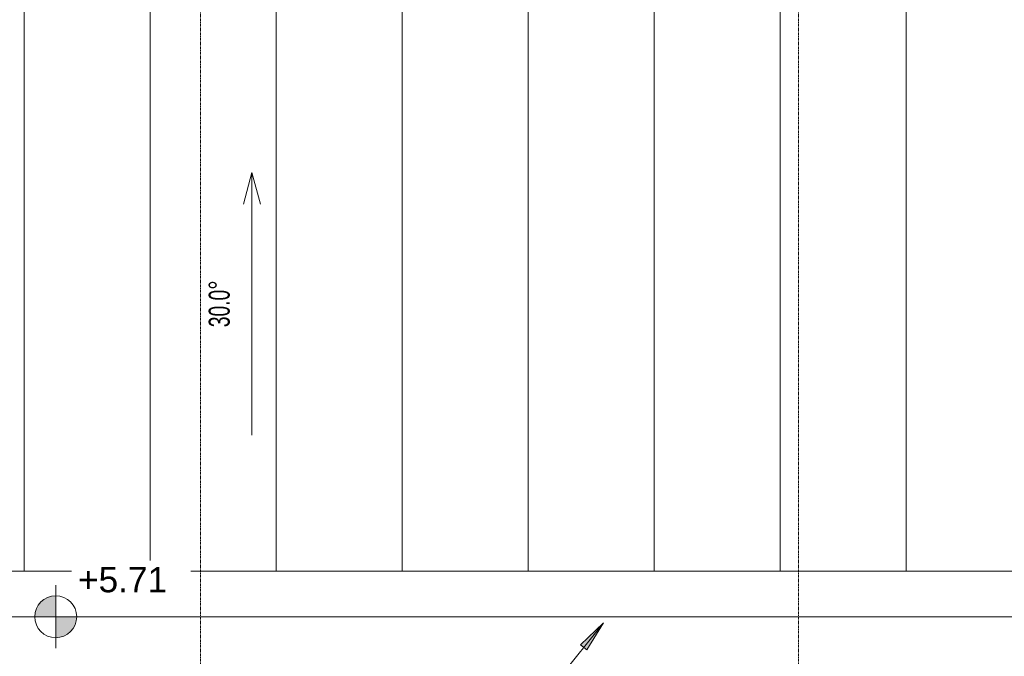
# Model space of a CAD drawing. Header units: centimetres. Extents: x 376 to 6517, y 1901 to 66534.
# Tile 108 of 115: x 3643 to 4112, y 65901 to 66204. Entities that reach past the tile are written whole.
import ezdxf

# ---------------------------------------------------------------- set-up
doc = ezdxf.new("R2010")
doc.units = ezdxf.units.CM
doc.linetypes.add('Linia siatki', pattern=[2.2225, 1.27, -0.3175, 0.3175, -0.3175])
for name, color, linetype, lineweight in [('A-ROOF', 7, 'Continuous', 5), ('A-ROOF-PATT', 7, 'Continuous', 5), ('G-ANNO-DIMS', 7, 'Continuous', 5), ('G-ANNO-TEXT', 7, 'Continuous', 5), ('S-GRID', 7, 'Continuous', 5)]:
    doc.layers.add(name, color=color, linetype=linetype, lineweight=lineweight)
doc.styles.add('Arial Narrow_1', font='ARIALN.TTF', dxfattribs={"width": 0.8, "height": 10})
doc.styles.add('Arial_3', font='arial.ttf', dxfattribs={"height": 12})

# ---------------------------------------------------------------- blocks, each defined once
blk = doc.blocks.new('Rzędne punktów - M_Rzędna punktu - wypełniony obszar docelowy-7854280-Dach PB')
at = {"layer": 'G-ANNO-DIMS'}
h = blk.add_hatch(color=256, dxfattribs=at)
edge = h.paths.add_edge_path()
edge.add_line((0, 0), (-0.2, 0))
edge.add_arc((0, 0), 0.2, 90, 180, ccw=False)
edge.add_line((0, 0.2), (0, 0))
h = blk.add_hatch(color=256, dxfattribs=at)
edge = h.paths.add_edge_path()
edge.add_line((0, 0), (0.2, 0))
edge.add_arc((0, 0), 0.2, 270, 360, ccw=False)
edge.add_line((0, -0.2), (0, 0))
for p, q in [((0, -0.3), (0, 0.3)), ((-0.3, 0), (1.4, 0))]:
    blk.add_line(p, q, dxfattribs=at)
blk.add_circle((0, 0), 0.2, dxfattribs=at)

msp = doc.modelspace()

# ---------------------------------------------------------------- hatches: boundary and pattern name
at = {"layer": 'A-ROOF-PATT'}
h = msp.add_hatch(dxfattribs=at)
h.set_pattern_fill('FP_14', color=256, style=0, pattern_type=2)
h.set_pattern_definition([(90, (-60014.834, 16471.107), (-60, 4e-15), [])])
h.paths.add_polyline_path([(3365.99, 65941.71), (4490.02, 65941.71), (4490.02, 66356.71), (3365.99, 66356.71), (3365.99, 65944.72)])
h.paths.add_polyline_path([(4210.13, 66332.98), (4112.02, 66333.04), (4112.02, 66343.86), (4142.02, 66343.88), (4142.02, 66350.7), (4142.32, 66350.7), (4142.32, 66343.86), (4262.02, 66343.88), (4262.02, 66350.7), (4262.32, 66350.7), (4262.32, 66343.86), (4322.02, 66343.88), (4322.02, 66350.7), (4322.32, 66350.7), (4322.32, 66343.86), (4442.02, 66343.88), (4442.02, 66350.7), (4442.32, 66350.7), (4442.32, 66343.86), (4472.02, 66343.83), (4472.02, 66332.98), (4219.8, 66332.98)])
h.paths.add_polyline_path([(3620.39, 66332.98), (3391.85, 66333.04), (3391.85, 66343.86), (3421.85, 66343.88), (3421.85, 66350.7), (3422.15, 66350.7), (3422.15, 66343.86), (3541.85, 66343.88), (3541.85, 66350.7), (3542.15, 66350.7), (3542.15, 66343.86), (3601.85, 66343.88), (3601.85, 66350.7), (3602.15, 66350.7), (3602.15, 66343.86), (3721.85, 66343.88), (3721.85, 66350.7), (3722.15, 66350.7), (3722.15, 66343.86), (3751.85, 66343.9), (3751.85, 66343.92), (3781.85, 66343.95), (3781.85, 66350.77), (3782.15, 66350.77), (3782.15, 66343.92), (3901.85, 66343.95), (3901.85, 66350.77), (3902.15, 66350.77), (3902.15, 66343.92), (3931.85, 66343.9), (3931.85, 66343.86), (3961.85, 66343.88), (3961.85, 66350.7), (3962.15, 66350.7), (3962.15, 66343.86), (4081.85, 66343.88), (4081.85, 66350.7), (4082.15, 66350.7), (4082.15, 66343.86), (4111.85, 66343.83), (4111.85, 66332.98), (3931.85, 66333.04), (3931.85, 66333.05), (3751.85, 66333), (3751.85, 66332.98), (3630.06, 66332.98)])
at = {"layer": 'G-ANNO-TEXT'}
msp.add_hatch(color=256, dxfattribs=at).paths.add_polyline_path([(3921.06, 65917.15), (3910.11, 65906.71), (3913.18, 65904.23)])

# ---------------------------------------------------------------- linework, layer by layer
at = {"layer": 'A-ROOF'}
for p, q in [((4490.02, 65941.71), (3365.99, 65941.71)), ((4490.02, 65920.06), (3365.99, 65920.06))]:
    msp.add_line(p, q, dxfattribs=at)
at = {"layer": 'G-ANNO-DIMS'}
for p, q in [((3753.64, 66131.61), (3749.62, 66116.61)), ((3753.64, 66131.61), (3757.66, 66116.61)), ((3753.64, 66006.61), (3753.64, 66131.61))]:
    msp.add_line(p, q, dxfattribs=at)
at = {"layer": 'G-ANNO-TEXT'}
for p, q in [((3921.06, 65917.15), (3891.12, 65880)), ((3921.06, 65917.15), (3910.11, 65906.71)), ((3913.18, 65904.23), (3921.06, 65917.15)), ((3910.11, 65906.71), (3913.18, 65904.23))]:
    msp.add_line(p, q, dxfattribs=at)
at = {"layer": 'S-GRID', "color": 9, "linetype": 'Linia siatki', "true_color": 0xc0c0c0}
for p, q in [((3729.12, 66462.55), (3729.12, 65348.91)), ((4013.92, 66462.55), (4013.92, 65348.91))]:
    msp.add_line(p, q, dxfattribs=at)

# ---------------------------------------------------------------- block references
at = {"layer": 'G-ANNO-DIMS', "xscale": 49.99999999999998, "yscale": 49.99999999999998, "zscale": 49.99999999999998}
msp.add_blockref('Rzędne punktów - M_Rzędna punktu - wypełniony obszar docelowy-7854280-Dach PB', (3660.19, 65920.06), dxfattribs=at)

# ---------------------------------------------------------------- next in the draw order: texts
at = {"layer": 'G-ANNO-DIMS', "insert": (3733.05, 66057.95), "char_height": 10, "width": 26.7713, "attachment_point": 1, "rotation": 90, "line_spacing_factor": 0.974696, "style": 'Arial Narrow_1', "bg_fill": 3, "box_fill_scale": 1.25, "bg_fill_color": 256, "bg_fill_true_color": 13158600, "bg_fill_transparency": 0}
msp.add_mtext('30.0°', dxfattribs=at)
at = {"layer": 'G-ANNO-DIMS', "insert": (3670.82, 65943.71), "char_height": 12, "width": 50.6857, "attachment_point": 1, "line_spacing_factor": 0.941778, "style": 'Arial_3', "bg_fill": 3, "box_fill_scale": 1.25, "bg_fill_color": 256, "bg_fill_true_color": 13158600, "bg_fill_transparency": 0}
msp.add_mtext('+5.71', dxfattribs=at)

doc.saveas('drawing.dxf')
